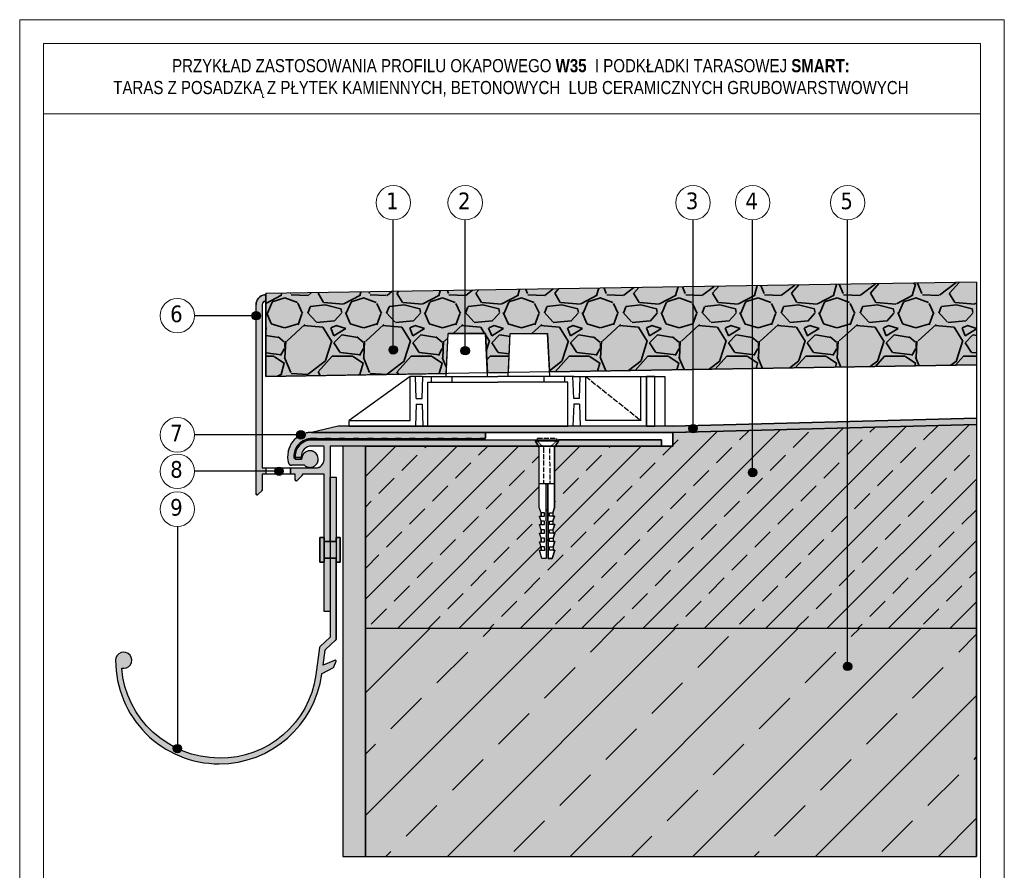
# Model space of a CAD drawing. Header units: millimetres. Extents: x 3330 to 5430, y 203 to 3173.
# Tile 2 of 2: x 3330 to 5430, y 1358 to 3173. Entities that reach past the tile are written whole.
import ezdxf

# ---------------------------------------------------------------- set-up
doc = ezdxf.new("R2010")
doc.units = ezdxf.units.MM
for name, pattern in [('ACAD_ISO02W100', [15, 12, -3]), ('ACAD_ISO03W100', [30, 12, -18]), ('ZWCAD_ISO03W100', [30, 12, -18])]:
    doc.linetypes.add(name, pattern=pattern)
for name, color, linetype, lineweight in [('kotwienie', 7, 'Continuous', 13), ('linie', 7, 'Continuous', 13), ('linieglowne', 7, 'Continuous', 15), ('opis', 7, 'Continuous', 0), ('PROFIL', 255, 'Continuous', 35)]:
    doc.layers.add(name, color=color, linetype=linetype, lineweight=lineweight)
doc.styles.add('GENERATED_STYLE_1', font='txt')
doc.styles.add('GENERATED_STYLE_2', font='txt')

msp = doc.modelspace()

# ---------------------------------------------------------------- hatches: boundary and pattern name
h = msp.add_hatch(color=256)
h.set_gradient(color1=(192, 192, 192), color2=(192, 192, 192), tint=1)
h.paths.add_polyline_path([(5370.3, 2436.2), (5370.3, 2612.9), (3854.7, 2588.2), (3854.7, 2411.5), (4239.5, 2417.8), (4243.6, 2503.4), (4323.1, 2503.4), (4327.2, 2419.2), (4372.1, 2419.9), (4376.1, 2503.4), (4455.7, 2503.4), (4459.6, 2421.4)])
h = msp.add_hatch(color=256)
h.set_gradient(color1=(0, 127, 255), color2=(0, 127, 255), tint=1)
h.paths.add_polyline_path([(3854.6, 2583.4, 0.449901), (3852.1, 2585.5, 0.379405), (3834, 2565.1), (3834, 2161.1, 0.668179), (3837.7, 2159.5), (3846.6, 2168.4, 0.198912), (3847.2, 2169.9), (3847.2, 2203), (3854.6, 2203), (3854.6, 2216.3), (3847.2, 2216.3), (3847.2, 2565.1, -0.34754), (3852.9, 2572.2, 0.34754), (3854.6, 2574.4)])
h = msp.add_hatch(color=7)
h.dxf.hatch_style = 1
h.paths.add_polyline_path([(3824.9, 2541.2, 1), (3843, 2541.2, 1)])
h = msp.add_hatch(color=7)
h.dxf.hatch_style = 1
h.paths.add_polyline_path([(4117.5, 2468.1, 1), (4135.6, 2468.1, 1)])
h = msp.add_hatch(color=7)
h.dxf.hatch_style = 1
h.paths.add_polyline_path([(4270.9, 2466.5, 1), (4289, 2466.5, 1)])
h = msp.add_hatch(color=256)
h.set_gradient(color1=(0, 255, 255), color2=(0, 255, 255), tint=1)
h.paths.add_polyline_path([(5370.3, 2309.2), (5370.3, 2322.5), (4722.7, 2305.5), (4008.7, 2305.5), (3952.4, 2292.3), (4323.4, 2292.3), (4323.4, 2292.3), (4723.1, 2292.3)])
h = msp.add_hatch(color=256)
h.set_gradient(color1=(191, 127, 255), color2=(191, 127, 255), tint=1)
h.paths.add_polyline_path([(3952.4, 2292.3), (4323.4, 2292.3), (4323.4, 2285.6), (4323.4, 2279), (3952.4, 2279, 0.414214), (3914.4, 2241, 0.341894), (3918.8, 2235.3), (3931.1, 2235.3, -4.645751), (3937.1, 2222), (3909.8, 2222, -0.336251), (3903, 2227.2, -0.496725)])
h = msp.add_hatch(color=7)
h.dxf.hatch_style = 1
h.paths.add_polyline_path([(3920.5, 2286.9, 1), (3938.6, 2286.9, 1)])
h = msp.add_hatch(color=256)
h.set_gradient(color1=(192, 192, 192), color2=(192, 192, 192), tint=1)
h.paths.add_polyline_path([(5370.3, 1874.4), (5370.3, 2309.2), (4723.1, 2292.3), (4723.1, 2263.1), (4472, 2263.1), (4470.5, 2260.6), (4470.7, 2131.7), (4467.1, 2120.8), (4467.1, 2113.6), (4470.7, 2113.6), (4467.1, 2102.7), (4467.1, 2095.4), (4470.8, 2095.5), (4467.1, 2084.6), (4467.2, 2077.3), (4470.8, 2077.3), (4467.2, 2066.4), (4467.2, 2059.2), (4470.8, 2059.2), (4467.2, 2048.3), (4467.2, 2041), (4470.9, 2041), (4465.5, 2022.9), (4456.8, 2022.9), (4456.4, 2182.5), (4452.1, 2182.5), (4452.4, 2022.9), (4443.7, 2022.9), (4438.2, 2041), (4441.8, 2041), (4441.8, 2048.2), (4438.2, 2059.1), (4441.8, 2059.1), (4441.8, 2066.4), (4438.1, 2077.2), (4441.8, 2077.3), (4441.8, 2084.5), (4438.1, 2095.4), (4441.7, 2095.4), (4441.7, 2102.6), (4438.1, 2113.5), (4441.7, 2113.5), (4441.7, 2120.8), (4438, 2131.7), (4437.9, 2260.1), (4436.1, 2263.1), (4067.2, 2263.1), (4067.2, 1874.4)])
h = msp.add_hatch()
h.set_pattern_fill('ANSI33', color=256, scale=14.576052, style=0)
h.set_pattern_definition([(45, (128316.74, -60865.22), (-65.44834, 65.44834), []), (45, (128382.19, -60865.22), (-65.44834, 65.44834), [46.278966, -23.139483])])
h.paths.add_polyline_path([(5370.3, 1874.4), (5370.3, 2309.2), (4723.1, 2292.3), (4723.1, 2263.1), (4472, 2263.1), (4470.5, 2260.6), (4470.7, 2131.7), (4467.1, 2120.8), (4467.1, 2113.6), (4470.7, 2113.6), (4467.1, 2102.7), (4467.1, 2095.4), (4470.8, 2095.5), (4467.1, 2084.6), (4467.2, 2077.3), (4470.8, 2077.3), (4467.2, 2066.4), (4467.2, 2059.2), (4470.8, 2059.2), (4467.2, 2048.3), (4467.2, 2041), (4470.9, 2041), (4465.5, 2022.9), (4456.8, 2022.9), (4456.4, 2182.5), (4452.1, 2182.5), (4452.4, 2022.9), (4443.7, 2022.9), (4438.2, 2041), (4441.8, 2041), (4441.8, 2048.2), (4438.2, 2059.1), (4441.8, 2059.1), (4441.8, 2066.4), (4438.1, 2077.2), (4441.8, 2077.3), (4441.8, 2084.5), (4438.1, 2095.4), (4441.7, 2095.4), (4441.7, 2102.6), (4438.1, 2113.5), (4441.7, 2113.5), (4441.7, 2120.8), (4438, 2131.7), (4437.9, 2260.1), (4436.1, 2263.1), (4067.2, 2263.1), (4067.2, 1874.4)])
h = msp.add_hatch(color=7)
h.dxf.hatch_style = 1
h.paths.add_polyline_path([(4756.9, 2300.3, 1), (4775, 2300.3, 1)])
h = msp.add_hatch(color=256)
h.set_gradient(color1=(0, 127, 255), color2=(0, 127, 255), tint=1)
h.paths.add_polyline_path([(4429.7, 2273.7), (4429.7, 2276.4), (3952.4, 2276.4, 0.421936), (3917, 2240.1, 0.406533), (3918.8, 2238.4), (3928.5, 2238.4, 0.425096), (3930.3, 2240.2, -0.425096), (3952.4, 2263.1), (3977.1, 2263.1, -0.414214), (3978.9, 2261.4), (3978.9, 2234, -0.414214), (3961.2, 2216.3), (3907.3, 2216.3), (3907.3, 2203), (3917, 2203), (3917, 2191.6, 0.668179), (3921.6, 2189.7), (3932.2, 2200.3, 0.281509), (3932.9, 2203), (3978.9, 2203), (3978.9, 1909.8), (3992.1, 1909.8), (3992.1, 2263.1), (4436.1, 2263.1)])
h = msp.add_hatch(color=256)
h.set_gradient(color1=(0, 127, 255), color2=(0, 127, 255), tint=1)
h.paths.add_polyline_path([(4698.8, 2276.4), (4478.6, 2276.4), (4478.6, 2273.8), (4472, 2263.1), (4698.8, 2263.1)])
h = msp.add_hatch(color=256)
h.set_gradient(color1=(255, 191, 0), color2=(255, 191, 0), tint=1)
h.paths.add_polyline_path([(4018.6, 1387.7), (4067.2, 1387.7), (4067.2, 2263.1), (4018.6, 2263.1)])
h = msp.add_hatch(color=7)
h.dxf.hatch_style = 1
h.paths.add_polyline_path([(3873.7, 2209.3, 1), (3891.8, 2209.3, 1)])
h = msp.add_hatch(color=7)
h.dxf.hatch_style = 1
h.paths.add_polyline_path([(4883.9, 2206.6, 1), (4902, 2206.6, 1)])
h = msp.add_hatch(color=256)
h.set_gradient(color1=(255, 0, 63), color2=(255, 0, 63), tint=1)
h.paths.add_polyline_path([(4004.5, 2197), (3992.1, 2197), (3992.1, 2059.4), (4004.5, 2059.4)])
h = msp.add_hatch(color=256)
h.set_gradient(color1=(153, 0, 0), color2=(153, 0, 0), tint=1)
h.paths.add_polyline_path([(3978.9, 2068.2), (3970, 2068.2), (3970, 2015.2), (3978.9, 2015.2), (3978.9, 2024), (4004.5, 2024), (4004.5, 2015.2), (4013.3, 2015.2), (4013.3, 2068.2), (4004.5, 2068.2), (4004.5, 2059.4), (3978.9, 2059.4)])
h = msp.add_hatch(color=256)
h.set_gradient(color1=(255, 0, 63), color2=(255, 0, 63), tint=1)
h.paths.add_polyline_path([(4004.5, 2024), (3992.1, 2024), (3992.1, 1879.3), (3992.1, 1879.3), (3992.1, 1856.9, -0.206859), (3991.6, 1855.6), (3970.4, 1835.7, 0.171908), (3969.3, 1833.6), (3961.3, 1774.8, -0.379722), (3755.2, 1597.5, -0.390917), (3547.3, 1789.4, 2.912576), (3534.3, 1806.1, 0.414214), (3755.2, 1585.2, 0.375815), (3974.1, 1776.8, -0.251724), (3975, 1778.1), (3998.7, 1790.9, 0.151424), (4000, 1792.2), (4004.4, 1804.2, 0.579443), (4002.4, 1806.5), (3977, 1795.8), (3981.4, 1827.5, -0.113914), (3982.3, 1828.8), (4003.6, 1848.7, 0.269094), (4004.5, 1850.2)])
h = msp.add_hatch(color=256)
h.set_gradient(color1=(132, 132, 132), color2=(132, 132, 132), tint=1)
h.paths.add_polyline_path([(5370.3, 1387.7), (5370.3, 1874.4), (4067.2, 1874.4), (4067.2, 1387.7)])
h = msp.add_hatch()
h.set_pattern_fill('ANSI33', color=256, scale=29.152105, style=0)
h.set_pattern_definition([(45, (-7626.5, -1841.49), (-130.8967, 130.8967), []), (45, (-7495.6, -1841.49), (-130.8967, 130.8967), [92.558, -46.279])])
h.paths.add_polyline_path([(5370.3, 1387.7), (5370.3, 1874.4), (4067.2, 1874.4), (4067.2, 1387.7)])
h = msp.add_hatch(color=7)
h.dxf.hatch_style = 1
h.paths.add_polyline_path([(5086.5, 1793.1, 1), (5104.6, 1793.1, 1)])
h = msp.add_hatch(color=7)
h.dxf.hatch_style = 1
h.paths.add_polyline_path([(3656.9, 1617.6, 1), (3675, 1617.6, 1)])
at = {"layer": 'PROFIL'}
h = msp.add_hatch(dxfattribs=at)
h.set_pattern_fill('GRAVEL', color=256, scale=6.625478, style=0)
h.set_pattern_definition([(228.0128, (-6586.524, 1536.364), (-1346.298337, -1514.586203), [22.6407, -2241.4324]), (184.9697, (-6601.67, 1519.535), (2019.449056, 168.2859615), [38.8521, -3846.3552]), (132.5104, (-6640.376, 1516.169), (1682.870266, -1851.160448), [27.3952, -2712.1197]), (267.2737, (-6706.008, 1474.0974), (168.2864184, 3365.741899), [35.3804, -3502.6519]), (292.8337, (-6707.691, 1438.757), (-841.4381343, 2019.4469373), [34.6933, -3434.6347]), (357.2737, (-6694.228, 1406.7826), (-3365.741899, 168.2864184), [35.3804, -3502.6519]), (37.6942, (-6658.888, 1405.1), (-2187.7343203, -1682.8699907), [46.7887, -4632.0773]), (72.2553, (-6621.8645, 1433.7085), (1178.0124, 3702.3183537), [44.1734, -4373.1668]), (121.4296, (-6608.4016, 1475.78), (-1346.2975396, 2187.730365), [35.5002, -3514.5181]), (175.2364, (-6626.913, 1506.072), (1851.157186, -168.28557), [40.529, -1985.9142]), (222.3974, (-6667.302, 1509.438), (-2019.4458499, -1851.1562317), [52.4127, -5188.8626]), (138.8141, (-6539.404, 1472.415), (-1178.009293, 1009.721341), [17.8891, -1771.0301]), (171.4692, (-6552.867, 1484.195), (2187.7295987, -336.575146), [34.0339, -3369.3605]), (225, (-6586.52, 1489.24), (-4e-14, -168.287), [23.7993, -214.1944]), (203.1986, (-6598.304, 1509.438), (841.438583, 336.575774), [12.8164, -1268.8188]), (291.8014, (-6610.084, 1504.39), (-168.28727, 504.86177), [18.125, -888.1321]), (30.9638, (-6603.353, 1487.56), (504.860914, 336.57456), [29.4383, -951.836]), (161.5651, (-6578.11, 1502.706), (336.57445, -168.2869), [21.2868, -510.884]), (16.3895, (-6707.691, 1504.389), (1682.8724194, 504.860397), [29.8205, -2952.2336]), (70.3462, (-6679.082, 1512.803), (-673.146721, -1851.156022), [25.0177, -2476.7496]), (293.1986, (-6578.11, 1536.364), (-336.575774, 841.438583), [25.6327, -1256.0052]), (343.6105, (-6568.013, 1512.8035), (-1682.8724194, 504.860397), [29.8205, -2952.2336]), (339.444, (-6707.69, 1400.051), (-841.43679, 336.57389), [28.7569, -1409.0869]), (294.7751, (-6680.765, 1389.954), (-841.433785, 1851.15778), [24.095, -2385.4107]), (66.8014, (-6576.427, 1368.077), (336.575774, 841.438583), [25.6327, -1256.0052]), (17.354, (-6566.33, 1391.637), (-2187.733056, -673.147581), [28.2102, -2792.7981]), (69.444, (-6658.888, 1368.077), (-336.57389, -841.43679), [14.3785, -1423.4708]), (101.3099, (-6586.524, 1368.077), (-168.28632, 673.14644), [8.581, -849.5188]), (165.9638, (-6588.207, 1376.49), (504.8618, -168.28686), [34.6933, -659.1721]), (186.009, (-6621.8645, 1384.905), (1682.869009, 168.286756), [32.1513, -3182.9725]), (303.6901, (-6603.353, 1472.415), (-168.2872, 336.57397), [24.2707, -582.4975]), (353.1572, (-6589.89, 1452.22), (2860.8827176, -336.5758056), [42.3737, -4194.9878]), (60.9454, (-6547.818, 1447.171), (-673.14703, -1178.007235), [17.3262, -1715.2966]), (90, (-6539.4, 1462.32), (-168.2871, 168.2871), [10.0972, -158.19]), (120.2564, (-6625.23, 1389.954), (673.14717, -1178.00945), [23.3791, -2314.538]), (48.0128, (-6637.01, 1410.148), (1346.298337, 1514.586203), [45.2814, -2218.7932]), (0, (-6606.72, 1443.8), (168.2871, 168.2871), [43.7547, -124.5325]), (325.3048, (-6562.964, 1443.806), (-1682.868575, 1178.010156), [26.6086, -2634.2438]), (254.0546, (-6541.087, 1428.66), (-168.28758, -673.1502), [24.503, -1200.6493]), (207.646, (-6547.818, 1405.1), (-3197.4547096, -1682.8725493), [39.895, -3949.6133]), (175.4261, (-6583.1585, 1386.588), (-2187.733442, 168.286335), [42.2062, -4178.4109]), (175.4261, (-6583.1585, 1386.588), (-2187.733442, 168.286335), [42.2062, -4178.4109])])
h.paths.add_polyline_path([(5370.3, 2436.2), (5370.3, 2612.9), (3854.7, 2588.2), (3854.7, 2411.5), (4239.5, 2417.8), (4243.6, 2503.4), (4323.1, 2503.4), (4327.2, 2419.2), (4372.1, 2419.9), (4376.1, 2503.4), (4455.7, 2503.4), (4459.6, 2421.4)])

# ---------------------------------------------------------------- linework, layer by layer
for p, q in [((4126.6, 2468.1), (4126.6, 2745.4)), ((4280, 2466.5), (4280, 2745.4)), ((4765.9, 2300.3), (4765.9, 2745.4)), ((4892.9, 2206.6), (4892.9, 2745.4)), ((5095.5, 1793.1), (5095.5, 2745.4)), ((5370.3, 2612.9), (3854.7, 2588.2)), ((5370.3, 2612.9), (5370.3, 1387.7)), ((3854.6, 2411.5), (3854.7, 2588.2)), ((3854.6, 2583.4), (3854.6, 2574.4)), ((3834, 2561), (3834, 2565.1)), ((3847.2, 2565.1), (3847.2, 2216.3)), ((3834, 2541.2), (3702.8, 2541.2)), ((3834, 2161.1), (3834, 2561)), ((4239.2, 2411.5), (4243.6, 2503.4)), ((4323.1, 2503.4), (4243.6, 2503.4)), ((4327.6, 2411.5), (4323.1, 2503.4)), ((4371.7, 2411.5), (4376.1, 2503.4)), ((4376.1, 2503.4), (4455.7, 2503.4)), ((4460.1, 2411.5), (4455.7, 2503.4)), ((5370.3, 2436.2), (3854.6, 2411.5)), ((5370.3, 2456.8), (5370.3, 2449.1)), ((4162.4, 2411.5), (4032.5, 2317.9)), ((4162.4, 2317.9), (4162.4, 2411.5)), ((4188, 2411.5), (4162.4, 2411.5)), ((4175.6, 2364.7), (4173.8, 2411.5)), ((4188, 2364.7), (4189.7, 2411.5)), ((4188, 2411.5), (4349.6, 2411.5)), ((4200.3, 2305.5), (4200.3, 2399.2)), ((4200.3, 2399.2), (4349.6, 2399.2)), ((4207.4, 2411.5), (4207.4, 2399.2)), ((4251.6, 2411.5), (4251.6, 2399.2)), ((4511.3, 2411.5), (4349.6, 2411.5)), ((4498.9, 2399.2), (4349.6, 2399.2)), ((4447.7, 2411.5), (4447.7, 2399.2)), ((4491.9, 2411.5), (4491.9, 2399.2)), ((4498.9, 2305.5), (4498.9, 2399.2)), ((4511.3, 2364.7), (4509.5, 2411.5)), ((4511.3, 2411.5), (4536.9, 2411.5)), ((4523.7, 2364.7), (4525.4, 2411.5)), ((4536.9, 2317.9), (4536.9, 2411.5)), ((4536.9, 2411.5), (4684.5, 2411.5)), ((4654.4, 2317.9), (4654.4, 2411.5)), ((4666.8, 2305.5), (4666.8, 2411.5)), ((4666.8, 2411.5), (4705.7, 2411.5)), ((4666.8, 2305.5), (4666.8, 2411.5)), ((4705.7, 2411.5), (4705.7, 2305.5)), ((4175.6, 2352.3), (4173.8, 2305.5)), ((4175.6, 2364.7), (4188, 2364.7)), ((4175.6, 2352.3), (4188, 2352.3)), ((4188, 2352.3), (4189.7, 2305.5)), ((4511.3, 2352.3), (4509.5, 2305.5)), ((4523.7, 2364.7), (4511.3, 2364.7)), ((4523.7, 2352.3), (4511.3, 2352.3)), ((4523.7, 2352.3), (4525.4, 2305.5)), ((4032.5, 2317.9), (4162.4, 2317.9)), ((4032.5, 2305.5), (4032.5, 2317.9)), ((4654.4, 2317.9), (4536.9, 2317.9)), ((4722.7, 2305.5), (5370.3, 2322.5)), ((4008.7, 2305.5), (3952.4, 2292.3)), ((3952.4, 2292.3), (3990.9, 2292.3)), ((4723.1, 2292.3), (3952.4, 2292.3)), ((4722.7, 2305.5), (4008.7, 2305.5)), ((4032.5, 2305.5), (4175.6, 2305.5)), ((4175.6, 2305.5), (4498.9, 2305.5)), ((4323.4, 2279), (4323.4, 2292.3)), ((4323.4, 2292.3), (4323.4, 2285.6)), ((4523.7, 2305.5), (4498.9, 2305.5)), ((4666.8, 2305.5), (4523.7, 2305.5)), ((4705.7, 2305.5), (4666.8, 2305.5)), ((4723.1, 2292.3), (5370.3, 2309.2)), ((4723.1, 2263.1), (4723.1, 2292.3)), ((3929.5, 2286.9), (3702.8, 2286.9)), ((3952.4, 2279), (4323.4, 2279)), ((3952.4, 2276.4), (4698.8, 2276.4)), ((4429.7, 2276.4), (4478.6, 2276.4)), ((4698.8, 2276.4), (4698.8, 2263.1)), ((3977.1, 2263.1), (3952.4, 2263.1)), ((3978.9, 2234), (3978.9, 2261.4)), ((3992.1, 2263.1), (3992.1, 1909.8)), ((4698.8, 2263.1), (3992.1, 2263.1)), ((4018.6, 2263.1), (3992.1, 2263.1)), ((4018.6, 2263.1), (4018.6, 1582.9)), ((4018.6, 2263.1), (4018.6, 1387.7)), ((4067.2, 2263.1), (4018.6, 2263.1)), ((4067.2, 1582.9), (4067.2, 2263.1)), ((4067.2, 2263.1), (4723.1, 2263.1)), ((4067.2, 2263.1), (4067.2, 1874.4)), ((4067.2, 2263.1), (4067.2, 1874.4)), ((4067.2, 1387.7), (4067.2, 2263.1)), ((4470.6, 2182.5), (4470.5, 2260.6)), ((3928.5, 2238.4), (3918.8, 2238.4)), ((3931.1, 2235.3), (3918.8, 2235.3)), ((3882.8, 2209.3), (3702.8, 2209.3)), ((3847.2, 2216.3), (3961.2, 2216.3)), ((3854.6, 2216.3), (3854.6, 2203)), ((3907.3, 2216.3), (3907.3, 2203)), ((3937.1, 2222), (3909.8, 2222)), ((3847.2, 2203), (3847.2, 2169.9)), ((3917, 2203), (3847.2, 2203)), ((3917, 2191.6), (3917, 2203)), ((3932.2, 2200.3), (3921.6, 2189.7)), ((3978.9, 2203), (3932.9, 2203)), ((3978.9, 1909.8), (3978.9, 2203)), ((4004.5, 2197), (4004.5, 1850.2)), ((5370.3, 1387.7), (5370.3, 2184.6)), ((3846.6, 2168.4), (3837.7, 2159.5)), ((4441.7, 2120.8), (4441.7, 2113.5)), ((4441.7, 2102.6), (4441.7, 2095.4)), ((4467.1, 2120.8), (4467.1, 2113.6)), ((4467.1, 2102.7), (4467.1, 2095.4)), ((3666, 2091.6), (3666, 1626.6)), ((4441.8, 2084.5), (4441.8, 2077.3)), ((4467.1, 2084.6), (4467.2, 2077.3)), ((3970, 2015.2), (3970, 2068.2)), ((3970, 2068.2), (3978.9, 2068.2)), ((3978.9, 2068.2), (3978.9, 2059.4)), ((3978.9, 2059.4), (4004.5, 2059.4)), ((3978.9, 2059.4), (3978.9, 2024)), ((4004.5, 2059.4), (4004.5, 2068.2)), ((4004.5, 2068.2), (4013.3, 2068.2)), ((4004.5, 2059.4), (4004.5, 2024)), ((4013.3, 2068.2), (4013.3, 2015.2)), ((4441.8, 2066.4), (4441.8, 2059.1)), ((4467.2, 2066.4), (4467.2, 2059.2)), ((4441.8, 2048.2), (4441.8, 2041)), ((4467.2, 2048.3), (4467.2, 2041)), ((4004.5, 2024), (3978.9, 2024)), ((3978.9, 2024), (3978.9, 2015.2)), ((4004.5, 2015.2), (4004.5, 2024)), ((3978.9, 2015.2), (3970, 2015.2)), ((4013.3, 2015.2), (4004.5, 2015.2)), ((3992.1, 1909.8), (3978.9, 1909.8)), ((4018.6, 1874.4), (4018.6, 1387.7)), ((4067.2, 1874.4), (5370.3, 1874.4)), ((4067.2, 1874.4), (4067.2, 1582.9)), ((4067.2, 1874.4), (4067.2, 1387.7)), ((4018.6, 1387.7), (5370.3, 1387.7))]:
    msp.add_line(p, q)
at = {"linetype": 'ACAD_ISO02W100'}
msp.add_line((4536.9, 2411.5), (4654.4, 2317.9), dxfattribs=at)
for points in [[(5370.3, 2612.9), (3854.7, 2588.2)], [(3854.7, 2588.2), (3854.7, 2411.5), (4239.5, 2417.8), (4243.6, 2503.4), (4323.1, 2503.4), (4327.2, 2419.2), (4372.1, 2419.9), (4376.1, 2503.4), (4455.7, 2503.4), (4459.6, 2421.4), (5370.3, 2436.2)], [(5370.3, 2322.5), (4722.7, 2305.5), (4008.7, 2305.5)], [(4008.7, 2305.5), (3952.4, 2292.3), (4723.1, 2292.3), (5370.3, 2309.2)], [(5370.3, 2309.2), (4723.1, 2292.3), (4723.1, 2263.1), (4472, 2263.1), (4470.5, 2260.6), (4470.7, 2131.7), (4467.1, 2120.8), (4467.1, 2113.6), (4470.7, 2113.6), (4467.1, 2102.7), (4467.1, 2095.4), (4470.8, 2095.5), (4467.1, 2084.6), (4467.2, 2077.3), (4470.8, 2077.3), (4467.2, 2066.4), (4467.2, 2059.2), (4470.8, 2059.2), (4467.2, 2048.3), (4467.2, 2041), (4470.9, 2041), (4465.5, 2022.9), (4456.8, 2022.9), (4456.4, 2182.5), (4452.1, 2182.5), (4452.4, 2022.9), (4443.7, 2022.9), (4438.2, 2041), (4441.8, 2041), (4441.8, 2048.2), (4438.2, 2059.1), (4441.8, 2059.1), (4441.8, 2066.4), (4438.1, 2077.2), (4441.8, 2077.3), (4441.8, 2084.5), (4438.1, 2095.4), (4441.7, 2095.4), (4441.7, 2102.6), (4438.1, 2113.5), (4441.7, 2113.5), (4441.7, 2120.8), (4438, 2131.7), (4437.9, 2260.1), (4436.1, 2263.1)], [(4698.8, 2263.1), (4698.8, 2276.4), (4478.6, 2276.4), (4478.6, 2273.8), (4472, 2263.1), (4698.8, 2263.1)], [(4018.6, 2263.1), (4018.6, 1387.7)], [(4436.1, 2263.1), (4067.2, 2263.1), (4067.2, 1874.4), (5370.3, 1874.4)], [(3992.1, 2197), (4004.5, 2197), (4004.5, 2059.4), (3992.1, 2059.4), (3992.1, 2197)], [(3978.9, 2068.2), (3970, 2068.2), (3970, 2015.2), (3978.9, 2015.2), (3978.9, 2024), (4004.5, 2024), (4004.5, 2015.2), (4013.3, 2015.2), (4013.3, 2068.2), (4004.5, 2068.2), (4004.5, 2059.4), (3978.9, 2059.4), (3978.9, 2068.2)], [(4067.2, 1874.4), (5370.3, 1874.4)], [(4067.2, 1387.7), (4067.2, 1874.4)]]:
    msp.add_lwpolyline(points)
for points in [[(3847.2, 2216.3), (3854.6, 2216.3), (3854.6, 2203), (3847.2, 2203), (3847.2, 2169.9, -0.198912), (3846.6, 2168.4), (3837.7, 2159.5, -0.668179), (3834, 2161.1), (3834, 2565.1, -0.379405), (3852.1, 2585.5, -0.449901), (3854.6, 2583.4), (3854.6, 2574.4, -0.34754), (3852.9, 2572.2, 0.34754), (3847.2, 2565.1), (3847.2, 2216.3)], [(4429.7, 2276.4), (4429.7, 2273.7), (4436.1, 2263.1), (3992.1, 2263.1), (3992.1, 1909.8), (3978.9, 1909.8), (3978.9, 2203), (3932.9, 2203, -0.281509), (3932.2, 2200.3), (3921.6, 2189.7, -0.668179), (3917, 2191.6), (3917, 2203), (3907.3, 2203), (3907.3, 2216.3), (3961.2, 2216.3, 0.414214), (3978.9, 2234), (3978.9, 2261.4, 0.414214), (3977.1, 2263.1), (3952.4, 2263.1, 0.425096), (3930.3, 2240.2, -0.425096), (3928.5, 2238.4), (3918.8, 2238.4, -0.406533), (3917, 2240.1, -0.421936), (3952.4, 2276.4), (4429.7, 2276.4)], [(3969.3, 1833.6), (3961.3, 1774.8, -0.379722), (3755.2, 1597.5, -0.390917), (3547.3, 1789.4, 2.912576), (3534.3, 1806.1, 0.414214), (3755.2, 1585.2, 0.375815), (3974.1, 1776.8, -0.251724), (3975, 1778.1), (3998.7, 1790.9, 0.151424), (4000, 1792.2), (4004.4, 1804.2, 0.579443), (4002.4, 1806.5), (3977, 1795.8), (3981.4, 1827.5, -0.113914), (3982.3, 1828.8), (4003.6, 1848.7, 0.269094), (4004.5, 1850.2), (4004.5, 2024), (3992.1, 2024), (3992.1, 1856.9, -0.206858), (3991.6, 1855.6, 0), (3970.4, 1835.7, 0.171908), (3969.3, 1833.6, -0.149423)]]:
    msp.add_lwpolyline(points, format="xyb")
msp.add_lwpolyline([(4684.5, 2411.5), (4666.8, 2411.5), (4666.8, 2305.5), (4684.5, 2305.5)], close=True)
at = {"linetype": 'ZWCAD_ISO03W100'}
msp.add_lwpolyline([(4323.4, 2292.3), (4323.4, 2279), (3952.4, 2279, 0.414214), (3914.4, 2241, 0.341894), (3918.8, 2235.3), (3931.1, 2235.3, -4.645751), (3937.1, 2222), (3909.8, 2222, -0.336251), (3903, 2227.2, -0.496725), (3952.4, 2292.3), (4323.4, 2292.3)], format="xyb", dxfattribs=at)
at = {"color": 7}
for centre in [(3834, 2541.2), (4126.6, 2468.1), (4280, 2466.5), (3929.5, 2286.9), (4765.9, 2300.3), (3882.8, 2209.3), (4892.9, 2206.6), (5095.5, 1793.1), (3666, 1617.6)]:
    msp.add_circle(centre, 9.05, dxfattribs=at)
for centre, radius, start, end in [((3854.6, 2565.1), 20.6, 96.8921, 180), ((3852.4, 2583.4), 2.21, 0, 96.8921), ((3854.6, 2565.1), 7.36, 103.3424, 180), ((3852.4, 2574.4), 2.21, 283.3424, 0), ((3952.4, 2241), 51.2, 90, 195.6589), ((3952.4, 2241), 38, 90, 182.2555), ((3952.4, 2241), 35.3, 90, 181.5065), ((3952.4, 2241), 22.1, 90, 182.1205), ((3948.8, 2235.3), 17.7, 228.5904, 180), ((3977.1, 2261.4), 1.77, 0, 90), ((3909.8, 2229.1), 7.07, 195.6589, 270), ((3918.8, 2239.7), 4.42, 182.2555, 270), ((3918.8, 2240.2), 1.77, 181.5065, 270), ((3928.5, 2240.2), 1.77, 270, 2.1205), ((3961.2, 2234), 17.7, 270, 0), ((3919.7, 2191.6), 2.65, 180, 315), ((3930.3, 2202.3), 2.75, 312.8328, 15.7224), ((3845, 2169.9), 2.21, 315, 0), ((3836.2, 2161.1), 2.21, 180, 315)]:
    msp.add_arc(centre, radius, start, end)
at = {"layer": 'kotwienie', "linetype": 'Continuous', "lineweight": 25}
for p, q in [((4429.7, 2273.7), (4429.7, 2276.4)), ((4478.6, 2273.8), (4429.7, 2273.7)), ((4437.9, 2260.1), (4429.7, 2273.7)), ((4470.5, 2260.6), (4478.6, 2273.8)), ((4478.6, 2273.8), (4478.6, 2276.4)), ((4437.9, 2182.4), (4437.9, 2260.1)), ((4470.6, 2182.5), (4437.9, 2182.4)), ((4438, 2131.7), (4437.9, 2182.4)), ((4437.9, 2182.4), (4438.6, 2182.4)), ((4454.2, 2182.5), (4452.1, 2182.5)), ((4452.1, 2182.5), (4452.4, 2022.9)), ((4454.2, 2182.5), (4456.4, 2182.5)), ((4456.4, 2182.5), (4456.8, 2022.9)), ((4470.6, 2182.5), (4469.8, 2182.5)), ((4470.7, 2131.7), (4470.6, 2182.5)), ((4441.7, 2120.8), (4438, 2131.7)), ((4467.1, 2120.8), (4470.7, 2131.7)), ((4441.7, 2102.6), (4438.1, 2113.5)), ((4438.1, 2113.5), (4449.3, 2113.5)), ((4449.3, 2120.8), (4441.7, 2120.8)), ((4449.3, 2102.7), (4441.7, 2102.6)), ((4449.3, 2113.5), (4449.3, 2120.8)), ((4449.4, 2095.4), (4449.3, 2102.7)), ((4459.5, 2113.6), (4459.5, 2120.8)), ((4459.5, 2120.8), (4467.1, 2120.8)), ((4470.7, 2113.6), (4459.5, 2113.6)), ((4459.5, 2095.4), (4459.5, 2102.7)), ((4459.5, 2102.7), (4467.1, 2102.7)), ((4467.1, 2102.7), (4470.7, 2113.6)), ((4441.8, 2084.5), (4438.1, 2095.4)), ((4438.1, 2095.4), (4449.4, 2095.4)), ((4449.4, 2084.5), (4441.8, 2084.5)), ((4449.4, 2077.3), (4449.4, 2084.5)), ((4470.8, 2095.5), (4459.5, 2095.4)), ((4459.5, 2084.5), (4467.1, 2084.6)), ((4459.5, 2077.3), (4459.5, 2084.5)), ((4467.1, 2084.6), (4470.8, 2095.5)), ((4438.1, 2077.2), (4449.4, 2077.3)), ((4441.8, 2066.4), (4438.1, 2077.2)), ((4441.8, 2048.2), (4438.2, 2059.1)), ((4438.2, 2059.1), (4449.4, 2059.1)), ((4449.4, 2066.4), (4441.8, 2066.4)), ((4449.4, 2059.1), (4449.4, 2066.4)), ((4470.8, 2077.3), (4459.5, 2077.3)), ((4459.6, 2059.2), (4459.6, 2066.4)), ((4459.6, 2066.4), (4467.2, 2066.4)), ((4470.8, 2059.2), (4459.6, 2059.2)), ((4467.2, 2066.4), (4470.8, 2077.3)), ((4467.2, 2048.3), (4470.8, 2059.2)), ((4443.7, 2022.9), (4438.2, 2041)), ((4438.2, 2041), (4449.5, 2041)), ((4449.4, 2048.3), (4441.8, 2048.2)), ((4449.5, 2041), (4449.4, 2048.3)), ((4459.6, 2041), (4459.6, 2048.3)), ((4459.6, 2048.3), (4467.2, 2048.3)), ((4470.9, 2041), (4459.6, 2041)), ((4465.5, 2022.9), (4470.9, 2041)), ((4452.4, 2022.9), (4443.7, 2022.9)), ((4456.8, 2022.9), (4465.5, 2022.9))]:
    msp.add_line(p, q, dxfattribs=at)
at = {"layer": 'kotwienie', "linetype": 'ACAD_ISO03W100', "lineweight": 25, "ltscale": 0.05}
for p, q in [((4475, 2279.1), (4433.3, 2279)), ((4433.3, 2279), (4433.3, 2273.7)), ((4447.6, 2260.1), (4433.3, 2273.7)), ((4475, 2273.8), (4460.7, 2260.6)), ((4475, 2279.1), (4475, 2273.8)), ((4447.6, 2182.4), (4447.6, 2260.1)), ((4460.9, 2182.5), (4460.7, 2260.6))]:
    msp.add_line(p, q, dxfattribs=at)
at = {"layer": 'linie', "color": 7}
msp.add_lwpolyline([(5429.7, 3172.6), (3329.7, 3172.6), (3329.7, 202.6), (5429.7, 202.6)], close=True, dxfattribs=at)
at = {"layer": 'linieglowne', "linetype": 'Continuous'}
msp.add_line((3380.4, 2972.1), (5379.2, 2972.1), dxfattribs=at)
at = {"layer": 'linieglowne'}
msp.add_lwpolyline([(3380.4, 3122.1), (5379.2, 3122.1), (5379.2, 253.7), (3380.4, 253.7)], close=True, dxfattribs=at)
at = {"layer": 'opis'}
for centre in [(4126.6, 2782.2), (4280, 2782.2), (4765.9, 2782.2), (4892.9, 2782.2), (5095.5, 2782.2), (3666, 2541.2), (3666, 2286.9), (3666, 2209.3), (3666, 2128.4)]:
    msp.add_circle(centre, 36.8, dxfattribs=at)

# ---------------------------------------------------------------- texts
at = {"layer": 'linieglowne', "ltscale": 20, "insert": (4377.4, 3047.1), "char_height": 28, "width": 1993.902, "attachment_point": 5, "style": 'GENERATED_STYLE_1'}
msp.add_mtext('{\\fArial Narrow|b0|i0|c238|p34;PRZYKŁAD ZASTOSOWANIA PROFILU OKAPOWEGO \\fArial Narrow|b1|i0|c238|p34;W35 \\fArial Narrow|b0|i0|c238|p34; I PODKŁADKI TARASOWEJ \\fArial Narrow|b1|i0|c238|p34;SMART: \\P\\fArial Narrow|b0|i0|c238|p34;TARAS Z POSADZKĄ Z PŁYTEK KAMIENNYCH, BETONOWYCH  LUB CERAMICZNYCH GRUBOWARSTWOWYCH }', dxfattribs=at)
at = {"layer": 'opis', "char_height": 25.391, "width": 1323.191, "attachment_point": 1, "style": 'GENERATED_STYLE_2'}
for s, insert in [('{\\fTahoma|b0|i0|c238|p34;\\H1.4x; 1}', (4097.9, 2803.9)), ('{\\fTahoma|b0|i0|c238|p34;\\H1.4x; 2}', (4251.3, 2803.9)), ('{\\fTahoma|b0|i0|c238|p34;\\H1.4x; 3}', (4737.3, 2803.9)), ('{\\fTahoma|b0|i0|c238|p34;\\H1.4x; 4}', (4864.3, 2803.9)), ('{\\fTahoma|b0|i0|c238|p34;\\H1.4x; 5}', (5066.8, 2803.9)), ('{\\fTahoma|b0|i0|c238|p34;\\H1.4x; 6}', (3637.3, 2562.9)), ('{\\fTahoma|b0|i0|c238|p34;\\H1.4x; 7}', (3637.3, 2308.6)), ('{\\fTahoma|b0|i0|c238|p34;\\H1.4x; 8}', (3637.3, 2231.1)), ('{\\fTahoma|b0|i0|c238|p34;\\H1.4x; 9}', (3637.3, 2150.2))]:
    msp.add_mtext(s, dxfattribs=dict(at, insert=insert))

doc.saveas('drawing.dxf')
